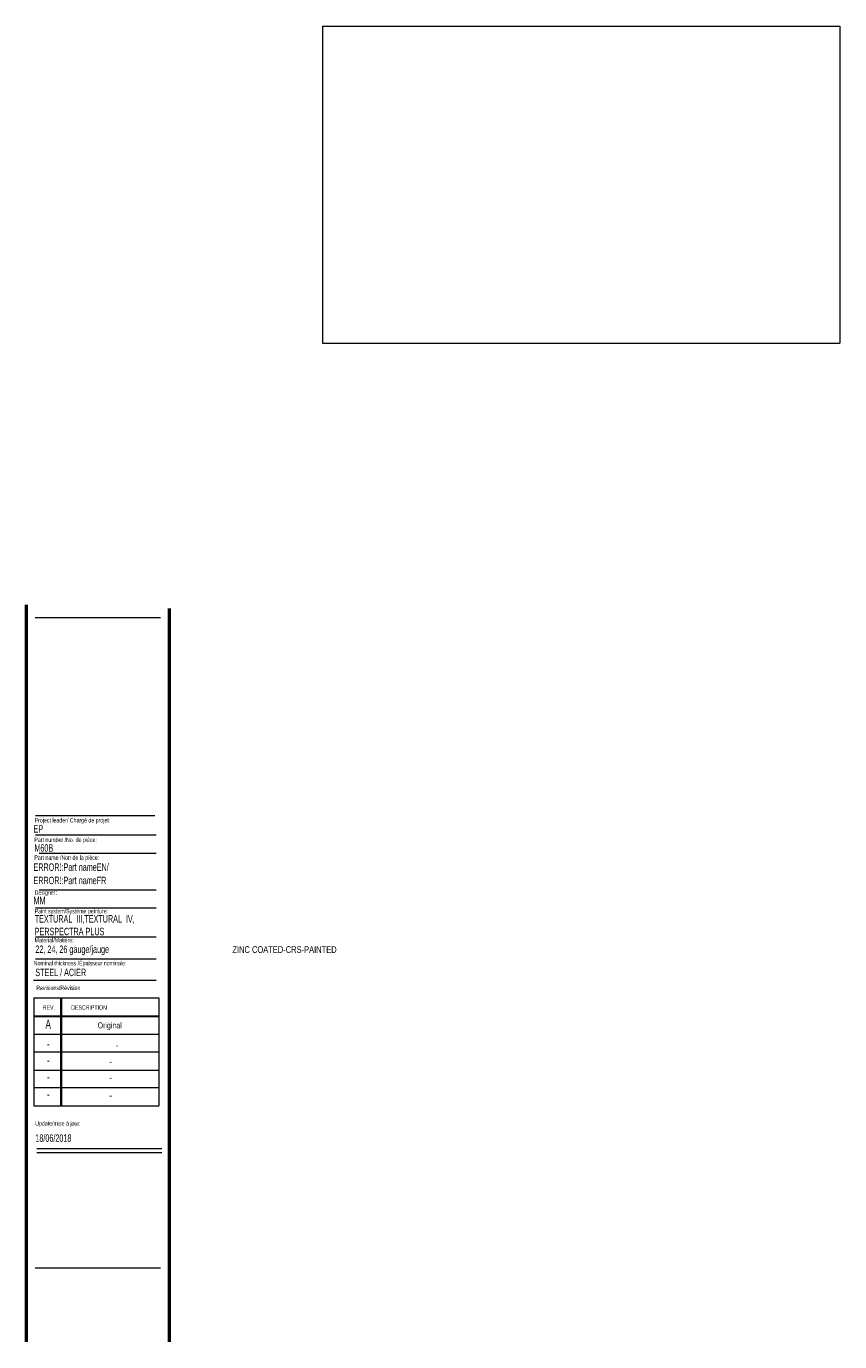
# Model space of a CAD drawing. Header units: inches. Extents: x 0.5 to 25.7, y 0.4 to 18.8.
# Tile 2 of 2: x 14.4 to 25.7, y 0.4 to 18.8. Entities that reach past the tile are written whole.
import ezdxf

# ---------------------------------------------------------------- set-up
doc = ezdxf.new("R2010")
doc.units = ezdxf.units.IN
doc.header["$MEASUREMENT"] = 0
doc.layers.add('FORMAT', color=7, linetype='Continuous')
doc.styles.add('SLDTEXTSTYLE0', font='TXT', dxfattribs={"width": 0.7})

# ---------------------------------------------------------------- blocks, each defined once
blk = doc.blocks.new('SW_NOTE_1')
at = {"layer": 'FORMAT', "color": 0, "char_height": 0.10417, "attachment_point": 1, "style": 'SLDTEXTSTYLE0'}
for s, insert in [('TEXTURAL  III,TEXTURAL  IV,', (0, 0.134)), ('PERSPECTRA PLUS', (0, -0.044))]:
    blk.add_mtext(s, dxfattribs=dict(at, insert=insert))

msp = doc.modelspace()

# ---------------------------------------------------------------- linework, layer by layer
at = {"color": 7, "linetype": 'Continuous', "lineweight": 50}
for p, q in [((14.3762516, 10.6939449), (14.3762516, 0.3920732)), ((16.3762516, 0.3920732), (16.3762516, 10.6420732))]:
    msp.add_line(p, q, dxfattribs=at)
at = {"color": 7, "linetype": 'Continuous', "lineweight": 18}
for p, q in [((14.5012516, 10.5170732), (16.2512516, 10.5170732)), ((14.5052809, 7.4796461), (16.192868, 7.4796461)), ((14.5578273, 7.2228331), (16.192868, 7.2228331)), ((14.5578273, 6.7072972), (16.192868, 6.7072972)), ((14.5052809, 6.4574028), (16.192868, 6.4574028)), ((14.5052809, 6.0531641), (16.192868, 6.0531641)), ((14.5052809, 5.7453132), (16.192868, 5.7453132)), ((14.4754278, 5.446808), (16.192868, 5.446808)), ((14.4811999, 5.1987495), (16.2311999, 5.1987495)), ((14.4811999, 5.1987495), (14.4811999, 3.6887495)), ((14.8561999, 5.1987495), (14.8561999, 3.6887495)), ((14.8661999, 5.1987495), (14.8661999, 3.6887495)), ((16.2311999, 5.1987495), (16.2311999, 3.6887495)), ((14.4811999, 4.9487495), (16.2311999, 4.9487495)), ((14.4811999, 4.9387495), (16.2311999, 4.9387495)), ((14.4811999, 4.6887495), (16.2311999, 4.6887495)), ((16.2311999, 4.4387495), (14.4811999, 4.4387495)), ((14.4811999, 4.1887495), (16.2311999, 4.1887495)), ((16.2311999, 3.9387495), (14.4811999, 3.9387495)), ((14.4811999, 3.6887495), (16.2311999, 3.6887495)), ((14.5215385, 3.094666), (16.2715385, 3.094666)), ((14.5215385, 3.0386495), (16.2715385, 3.0386495))]:
    msp.add_line(p, q, dxfattribs=at)
at = {"layer": 'FORMAT', "lineweight": 18}
for p, q in [((18.5195248, 18.7802042), (25.7493111, 18.7802042)), ((18.5195248, 18.7802042), (18.5195248, 14.3515394)), ((25.7493111, 18.7802042), (25.7493111, 14.3515394)), ((18.5195248, 14.3515394), (25.7493111, 14.3515394)), ((14.5012516, 1.4265536), (16.2512516, 1.4265536))]:
    msp.add_line(p, q, dxfattribs=at)
at = {"layer": 'FORMAT', "color": 250, "lineweight": 18, "true_color": 0x454545}
msp.add_line((14.5052809, 7.7477891), (16.1756542, 7.7477891), dxfattribs=at)

# ---------------------------------------------------------------- block references
at = {"layer": 'FORMAT'}
msp.add_blockref('SW_NOTE_1', (14.4936793, 6.2219515), dxfattribs=at)

# ---------------------------------------------------------------- texts
at = {"color": 7, "linetype": 'Continuous', "lineweight": 0, "style": 'SLDTEXTSTYLE0'}
for s, insert, char_height, attachment_point in [('Project leader/ Chargé de projet:', (14.4927736, 7.7128037), 0.0625, 1), ('EP', (14.4770103, 7.6126145), 0.10416667, 1), ('Part number /No. de pièce:', (14.4892638, 7.4395042), 0.0625, 1), ('M60B', (14.4892638, 7.3462932), 0.10416667, 1), ('Designer:', (14.4927736, 6.7027068), 0.0625, 1), ('MM', (14.4770103, 6.6115619), 0.10416667, 1), ('Paint system/Système peinture:', (14.4936793, 6.4423393), 0.0625, 1), ('ZINC COATED-CRS-PAINTED', (17.2579034, 5.920721), 0.09375, 1), ('Nominal thickness /Épaisseur nominale:', (14.4802784, 5.7152135), 0.0625, 1), ('STEEL / ACIER', (14.5019361, 5.6065758), 0.104166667, 1), ('Revisions/Révision', (14.5156012, 5.3694188), 0.0625, 1), ('REV.', (14.6062312, 5.0951297), 0.0625, 1), ('DESCRIPTION', (15.0041424, 5.0951297), 0.0625, 1), ('A', (14.6820414, 4.8942809), 0.125, 2), ('Original', (15.5419694, 4.8554617), 0.08333333, 2), ('-', (14.6833579, 4.6174037), 0.125, 2), ('-', (15.6471739, 4.5785845), 0.0833333, 2), ('-', (14.6833579, 4.3881653), 0.125, 2), ('-', (15.5556728, 4.3493461), 0.0833333, 2), ('-', (14.6833579, 4.1569001), 0.125, 2), ('-', (15.5556728, 4.118081), 0.0833333, 2), ('-', (14.6833579, 3.9142956), 0.125, 2), ('-', (15.5556728, 3.8754764), 0.0833333, 2), ('Update/mise à jour:', (14.5009021, 3.4746831), 0.0625, 1), ('18/06/2018', (14.5029298, 3.2903145), 0.10416667, 1)]:
    msp.add_mtext(s, dxfattribs=dict(at, insert=insert, char_height=char_height, attachment_point=attachment_point))
at = {"layer": 'FORMAT', "attachment_point": 1, "style": 'SLDTEXTSTYLE0'}
for s, insert, char_height in [('Part name /Non de la pièce:', (14.4892638, 7.1904184), 0.0625), ('ERROR!:Part nameEN/', (14.4770103, 7.0784856), 0.104166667), ('ERROR!:Part nameFR', (14.4770103, 6.8922265), 0.104166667), ('Material/Matière:', (14.4936793, 6.0368173), 0.0625), ('22, 24, 26 gauge/jauge', (14.503118, 5.9304258), 0.104166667)]:
    msp.add_mtext(s, dxfattribs=dict(at, insert=insert, char_height=char_height))

doc.saveas('drawing.dxf')
